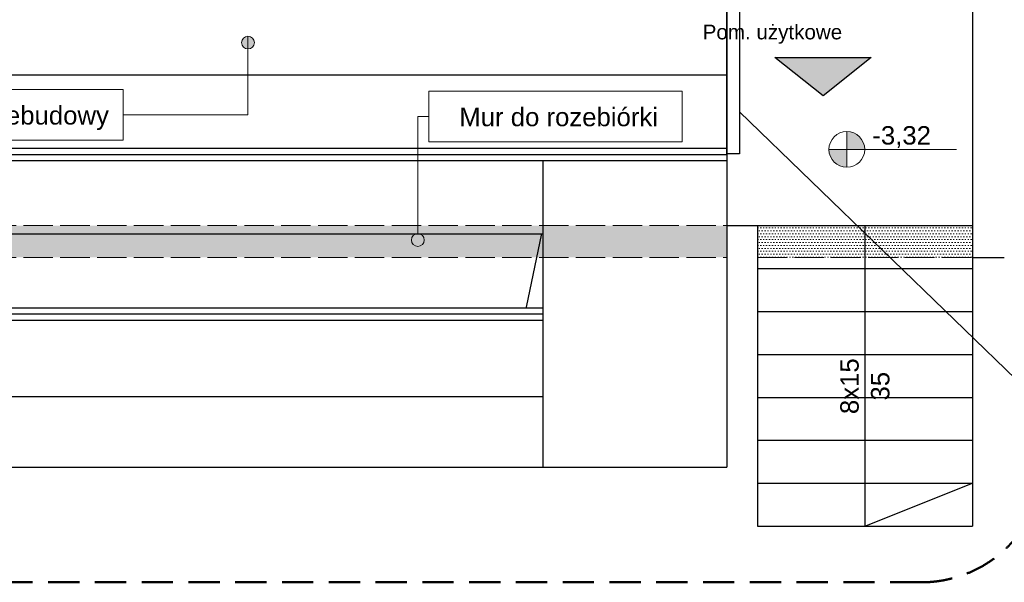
# Model space of a CAD drawing. Header units: millimetres. Extents: x 26866 to 1024070, y -428191 to 408885.
# Tile 116 of 248: x 182075 to 190095, y 382514 to 387100. Entities that reach past the tile are written whole.
import ezdxf

# ---------------------------------------------------------------- set-up
doc = ezdxf.new("R2010")
doc.units = ezdxf.units.MM
doc.header["$LTSCALE"] = 2
doc.linetypes.add('ACAD_ISO02W100', pattern=[15, 12, -3])
doc.linetypes.add('DASHED', pattern=[19.05, 12.7, -6.35])
for name, color, linetype, lineweight in [('0_OPIS', 7, 'Continuous', 13), ('3DPLAN_A_TABELKA POMIESZCZEŃ', 7, 'Continuous', 0), ('A_WYBURZENIA', 6, 'Continuous', 0), ('A_WYM_KOT', 161, 'Continuous', 0), ('Opisy', 7, 'Continuous', 13)]:
    doc.layers.add(name, color=color, linetype=linetype, lineweight=lineweight)
for name, color, linetype in [('3DPLAN_A_OPIS', 8, 'Continuous'), ('3DPLAN_W_OPIS', 8, 'Continuous'), ('A_SCHODY', 6, 'Continuous')]:
    doc.layers.add(name, color=color, linetype=linetype)
doc.styles.add('ARIAL', font='arial.ttf')
doc.styles.add('TABEL1', font='txt')

# ---------------------------------------------------------------- blocks, each defined once
blk = doc.blocks.new('kondygnacja -1')
at = {"layer": '3DPLAN_A_OPIS', "lineweight": 30}
h = blk.add_hatch(color=1, dxfattribs=at)
h.dxf.hatch_style = 1
h.paths.add_polyline_path([(27861.82, -26152.01), (27901, -26120.85), (27822.64, -26120.85), (27861.82, -26152.01)], is_closed=False)
at = {"layer": 'A_WYBURZENIA', "transparency": 33554687}
h = blk.add_hatch(dxfattribs=at)
h.set_pattern_fill('DOTS', color=256)
h.set_pattern_definition([(0, (11650.2915, -5309.0212), (0.79375, 1.5875), [0, -1.5875])])
h.paths.add_polyline_path([(27628.55, -26283.84), (27632.54, -26264.84), (27120.49, -26264.84), (27120.49, -26283.84), (27628.55, -26283.84)], is_closed=False)
h.paths.add_polyline_path([(27628.55, -26283.84), (27633.49, -26283.84), (27633.49, -26257.84), (27120.49, -26257.84), (27120.49, -26264.84), (27632.54, -26264.84), (27628.55, -26283.84)], is_closed=False)
h.paths.add_polyline_path([(27783.49, -26283.84), (27783.49, -26257.84), (27633.49, -26257.84), (27633.49, -26283.84), (27783.49, -26283.84)], is_closed=False)
h = blk.add_hatch(dxfattribs=at)
h.set_pattern_fill('DOTS', color=256, scale=1.5)
h.set_pattern_definition([(0, (-1090.2067, 4209.7804), (1.190625, 2.38125), [0, -2.38125])])
h.paths.add_polyline_path([(27808.49, -26257.84), (27808.49, -26283.84), (27895.99, -26283.84), (27895.99, -26257.84), (27808.49, -26257.84)], is_closed=False)
h.paths.add_polyline_path([(27895.99, -26257.84), (27895.99, -26283.84), (27983.49, -26283.84), (27983.49, -26257.84), (27895.99, -26257.84)], is_closed=False)
at = {"layer": 'A_WYM_KOT'}
h = blk.add_hatch(color=256, dxfattribs=at)
h.dxf.hatch_style = 1
h.paths.add_polyline_path([(27881.21, -26195.76), (27866.65, -26195.76, 0.414214), (27881.21, -26210.32), (27881.21, -26195.76)], is_closed=False)
h.paths.add_polyline_path([(27881.21, -26195.76), (27895.77, -26195.76, 0.143872), (27893.46, -26187.88), (27881.21, -26187.88), (27881.21, -26195.76)], is_closed=False)
h.paths.add_polyline_path([(27881.21, -26181.2), (27881.21, -26187.88), (27893.46, -26187.88, 0.255137), (27881.21, -26181.2)], is_closed=False)
at = {"layer": 'Opisy', "ltscale": 0.5}
h = blk.add_hatch(color=256, dxfattribs=at)
h.dxf.hatch_style = 1
h.paths.add_polyline_path([(27391.88, -26113.62), (27391.88, -26103.71, 0.73336)])
h.paths.add_polyline_path([(27391.88, -26103.71), (27391.88, -26113.62, 0.076465), (27393.44, -26113.86, 1.165591)])
h = blk.add_hatch(color=256, dxfattribs=at)
h.dxf.hatch_style = 1
h.paths.add_polyline_path([(27530.23, -26274.6), (27530.23, -26264.69, 0.73336)])
h.paths.add_polyline_path([(27530.23, -26264.69), (27530.23, -26274.6, 0.076465), (27531.79, -26274.84, 1.165591)])
at = {"layer": '3DPLAN_A_OPIS', "color": 1, "lineweight": 30}
blk.add_lwpolyline([(27822.64, -26120.85), (27901, -26120.85), (27861.82, -26152.01), (27822.64, -26120.85)], dxfattribs=at)
at = {"layer": '3DPLAN_W_OPIS'}
blk.add_lwpolyline([(27783.49, -26069.84), (27793.79, -26069.84), (27793.79, -26199.42), (27783.49, -26199.42)], close=True, dxfattribs=at)
at = {"layer": 'A_SCHODY'}
for p, q in [((27783.49, -26009.84), (27783.49, -26257.84)), ((27983.49, -26009.84), (27983.49, -26502.84)), ((26883.49, -26134.84), (27783.49, -26134.84)), ((26883.49, -26194.84), (27783.49, -26194.84)), ((26883.49, -26199.84), (27783.49, -26199.84)), ((26883.49, -26204.84), (27783.49, -26204.84)), ((27633.49, -26204.84), (27633.49, -26454.84)), ((27633.33, -26264.84), (26883.33, -26264.84)), ((27632.64, -26264.34), (27620.05, -26324.34)), ((27783.49, -26257.84), (27783.49, -26454.84)), ((27783.49, -26257.84), (27983.49, -26257.84)), ((27808.49, -26257.84), (27808.49, -26502.84)), ((27895.99, -26257.84), (27895.99, -26502.84)), ((27983.49, -26283.84), (28009.49, -26283.84)), ((27808.49, -26292.84), (27983.49, -26292.84)), ((26733.49, -26324.84), (27633.49, -26324.84)), ((27808.49, -26327.84), (27983.49, -26327.84)), ((26728.49, -26329.84), (27633.49, -26329.84)), ((26728.49, -26334.84), (27633.49, -26334.84)), ((27808.49, -26362.84), (27983.49, -26362.84)), ((27633.49, -26397.34), (26883.49, -26397.34)), ((27808.49, -26397.84), (27983.49, -26397.84)), ((27808.49, -26432.84), (27983.49, -26432.84)), ((26883.49, -26454.84), (27783.49, -26454.84)), ((27808.49, -26467.84), (27983.49, -26467.84)), ((27895.99, -26502.84), (27983.49, -26467.84)), ((27808.49, -26502.84), (27983.49, -26502.84))]:
    blk.add_line(p, q, dxfattribs=at)
at = {"layer": 'A_WYBURZENIA', "linetype": 'ACAD_ISO02W100', "transparency": 33554687}
for p, q in [((27120.49, -26257.84), (27783.49, -26257.84)), ((27120.49, -26283.84), (27783.49, -26283.84)), ((27808.49, -26283.84), (27983.49, -26283.84))]:
    blk.add_line(p, q, dxfattribs=at)
at = {"layer": 'A_WYM_KOT'}
for p, q in [((27881.21, -26181.2), (27881.21, -26210.32)), ((27895.77, -26195.76), (27866.65, -26195.76)), ((27970.55, -26195.76), (27895.77, -26195.76))]:
    blk.add_line(p, q, dxfattribs=at)
blk.add_circle((27881.21, -26195.76), 14.56, dxfattribs=at)
at = {"layer": 'Opisy', "ltscale": 0.5}
for p, q in [((27393.44, -26103.47), (27393.44, -26167.52)), ((27291.9, -26167.52), (27393.44, -26167.52)), ((27540.86, -26168.88), (27531.79, -26168.88)), ((27531.79, -26264.07), (27531.79, -26168.88)), ((27793.79, -26165.18), (28093.4, -26455.27))]:
    blk.add_line(p, q, dxfattribs=at)
at = {"layer": 'Opisy', "color": 1, "linetype": 'DASHED', "lineweight": 50}
blk.add_lwpolyline([(27941.9, -26548.57), (26779.33, -26548.57, -0.414214), (26679.33, -26448.57), (26679.33, -25356.18, -0.414214), (26779.33, -25256.18), (29162.17, -25256.18, -0.414214), (29262.17, -25356.18), (29262.17, -26124.03, -0.414214), (29162.17, -26224.03), (28141.9, -26224.03, 0.414214), (28041.9, -26324.03), (28041.9, -26448.57, -0.414214)], format="xyb", close=True, dxfattribs=at)
at = {"layer": 'Opisy', "ltscale": 0.5}
for points in [[(27040, -26188.12), (27291.9, -26188.12), (27291.9, -26146.93), (27040, -26146.93)], [(27540.86, -26189.47), (27747.14, -26189.47), (27747.14, -26148.29), (27540.86, -26148.29)]]:
    blk.add_lwpolyline(points, close=True, dxfattribs=at)
for centre in [(27393.44, -26108.67), (27531.79, -26269.65)]:
    blk.add_circle(centre, 5.19, dxfattribs=at)
at = {"layer": '3DPLAN_A_OPIS', "color": 1, "lineweight": 30, "style": 'ARIAL'}
for tag, p in [('PRZESUNIĘCIE_WEJŚCIA', (27655.16, -24535.33)), ('WYŁĄCZONE', (27007.18, -24723.98)), ('Z_OPRACOWANIA', (26996.84, -24746.42)), ('WYŁĄCZONE', (30803.05, -24760.87)), ('Z_OPRACOWANIA', (30792.71, -24783.3)), ('WYŁĄCZONE', (28894.9, -24826.59)), ('Z_OPRACOWANIA', (28884.56, -24849.03)), ('POWIĘKSZENIE_WEJŚCIA', (28313.68, -25144.41)), ('POWIĘKSZENIE_WEJŚCIA', (29600.62, -25191.36)), ('POWIĘKSZENIE_WEJŚCIA', (28011.45, -25235.42)), ('WYŁĄCZONE', (29754.42, -25678.17)), ('Z_OPRACOWANIA', (29744.08, -25700.6)), ('WYJŚCIE_EWAKUACYJNE', (27763.79, -26106.07))]:
    blk.add_attdef(tag, p, '', height=12, dxfattribs=at)
at = {"layer": '3DPLAN_A_OPIS', "color": 0, "lineweight": 30, "style": 'ARIAL'}
for tag, p in [('UGUL_1', (29350.3, -24586.01)), ('UGUL_2', (29622.92, -24586.01)), ('UGUL_3', (29833.15, -24586.01))]:
    blk.add_attdef(tag, p, '', height=12, dxfattribs=at)
at = {"layer": '3DPLAN_A_TABELKA POMIESZCZEŃ', "ltscale": 0.5, "style": 'ARIAL'}
for tag, p in [('KURTYNA', (27861.91, -26064.85)), ('POWIETRZNA', (27861.91, -26084.56))]:
    blk.add_attdef(tag, p, '', height=12, dxfattribs=at)
at = {"layer": 'A_WYM_KOT', "ltscale": 0.2, "insert": (27901.99, -26176.8), "char_height": 15, "attachment_point": 1, "style": 'TABEL1'}
blk.add_mtext_dynamic_manual_height_columns('{\\fArial|b0|i0|c238|p34;-3,32}', width=72.9007, gutter_width=100, heights=[17.78], dxfattribs=at)
at = {"layer": 'Opisy', "ltscale": 0.5, "char_height": 15, "width": 685.9992, "attachment_point": 1, "style": 'ARIAL'}
for s, insert in [('Rampa do przebudowy', (27064.69, -26160.49)), ('Mur do rozebiórki', (27565.55, -26161.85))]:
    blk.add_mtext(s, dxfattribs=dict(at, insert=insert))
at = {"layer": 'Opisy', "ltscale": 0.5, "insert": (27895.99, -26388.74), "char_height": 15, "width": 74.3914, "attachment_point": 5, "rotation": 90, "style": 'ARIAL'}
blk.add_mtext('\\pxqc;8x15\\P35', dxfattribs=at)

msp = doc.modelspace()

# ---------------------------------------------------------------- block references
at = {"layer": '0_OPIS'}
ref = msp.add_blockref('kondygnacja -1', (-90000, 648000), dxfattribs=dict(at, xscale=10, yscale=10, zscale=10))
ref.add_attrib('WYJŚCIE_EWAKUACYJNE', 'Pom. użytkowe', (187637.9, 386939.3), dxfattribs={"layer": '3DPLAN_A_OPIS', "color": 1, "lineweight": 30, "height": 120, "style": 'ARIAL'})

doc.saveas('drawing.dxf')
